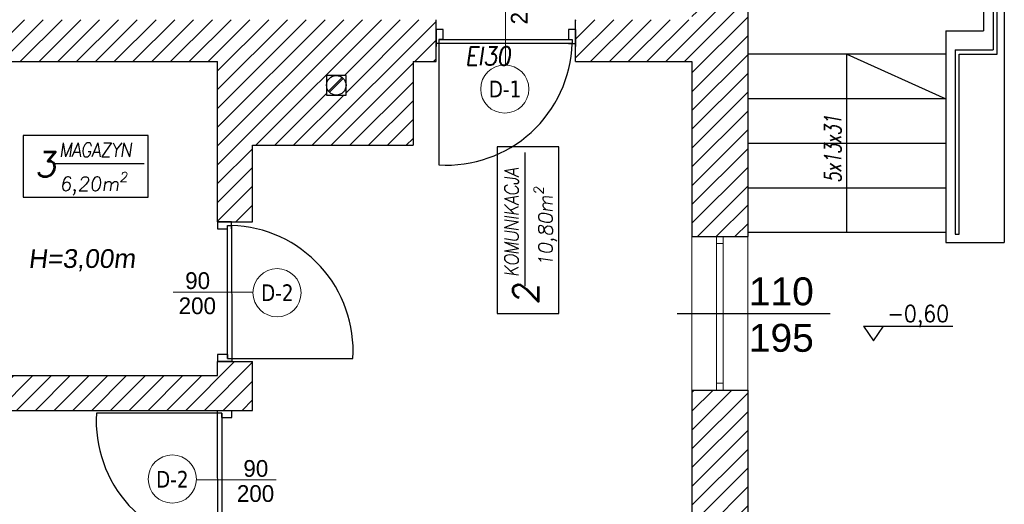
# Model space of a CAD drawing. Header units: millimetres. Extents: x -486876 to 553054, y -140324 to 834178.
# Tile 41 of 155: x -141899 to -134838, y 66696 to 70170. Entities that reach past the tile are written whole.
import ezdxf
from ezdxf.enums import TextEntityAlignment as Align

# ---------------------------------------------------------------- set-up
doc = ezdxf.new("R2010")
doc.units = ezdxf.units.MM
doc.linetypes.add('DASH2', pattern=[0.75, 0.5, -0.25])
for name, color, linetype, lineweight in [('_XREF', 252, 'DASH2', 13), ('XREF$0$0-ARKUSZ-OPIS', 8, 'Continuous', 18), ('XREF$0$okna', 8, 'Continuous', 20), ('XREF$0$ściana nośna', 8, 'Continuous', 30)]:
    doc.layers.add(name, color=color, linetype=linetype, lineweight=lineweight)
for name, color, linetype in [('XREF$0$A-BUD-OP', 8, 'Continuous'), ('XREF$0$ArchiCAD', 8, 'Continuous'), ('XREF$0$DRZWI', 8, 'Continuous'), ('XREF$0$nowe ściany', 8, 'Continuous'), ('XREF$0$OPIS', 8, 'Continuous'), ('XREF$0$OPISY', 8, 'Continuous'), ('XREF$0$Ppoż', 20, 'Continuous'), ('XREF$0$WIDOK', 8, 'Continuous'), ('XREF$0$WYMIARY', 9, 'Continuous'), ('XREF$0$WYPEŁNIENIA', 8, 'Continuous'), ('XREF$0$ŚCIANY', 8, 'Continuous')]:
    doc.layers.add(name, color=color, linetype=linetype)
doc.styles.add('XREF$0$APLUS', font='arial.ttf', dxfattribs={"width": 0.6})
doc.styles.add('XREF$0$GENERATED_STYLE_1', font='txt')
doc.styles.add('XREF$0$KOTA', font='SIMPLEX', dxfattribs={"width": 0.9, "height": 25})
doc.styles.add('XREF$0$Simplex 0.7 Italic', font='simplex.shx', dxfattribs={"width": 0.7, "oblique": 10})
doc.styles.add('XREF$0$Standard', font='arial.ttf')
doc.styles.add('XREF$0$Verdana 0.8', font='verdana.ttf', dxfattribs={"width": 0.8})

# ---------------------------------------------------------------- blocks, each defined once
blk = doc.blocks.new('XREF$0$KOTA_R3')
at = {"layer": 'XREF$0$A-BUD-OP'}
blk.add_line((-279.4, -2136.8), (-172.7, -2136.8), dxfattribs=at)
blk.add_lwpolyline([(-279.4, -2136.8), (-267.5, -2154.3), (-255.5, -2136.8)], dxfattribs=at)
at = {"layer": 'XREF$0$A-BUD-OP', "style": 'XREF$0$KOTA', "width": 0.9}
for p, height in [((-251.3, -2131.6), 20), ((-251.3, -2153.3), 14)]:
    blk.add_attdef('KOTA', p, '', height=height, dxfattribs=at)
blk = doc.blocks.new('XREF')
at = {"layer": 'XREF$0$WYPEŁNIENIA'}
h = blk.add_hatch(dxfattribs=at)
h.set_pattern_fill('ANSI31', color=256, scale=3)
h.set_pattern_definition([(45, (-52999.899, 13162.694), (-6.7351921, 6.7351921), [])])
h.paths.add_polyline_path([(5376.11, 10651.78), (5336.75, 10651.78), (5336.75, 10611.78), (5376.11, 10611.78)])
h.paths.add_polyline_path([(5806.69, 10651.78), (5486.11, 10651.78), (5486.11, 10611.78), (5541.69, 10611.78), (5541.69, 10491.78), (5566.69, 10491.78), (5566.69, 10611.78), (5766.69, 10611.78), (5766.69, 10481.78), (5766.69, 10471.78), (5766.69, 10346.78), (5739.69, 10346.78), (5739.69, 10336.78), (5766.69, 10336.78), (5766.69, 10322.47), (5806.69, 10322.47)])
h.paths.add_polyline_path([(5566.69, 10391.78), (5556.69, 10391.78), (5541.69, 10391.78), (5541.69, 10295.78), (5566.69, 10295.78), (5566.69, 10336.78), (5739.69, 10336.78), (5739.69, 10346.78), (5566.69, 10346.78)])
h.paths.add_polyline_path([(5566.69, 10295.78), (5541.69, 10295.78), (5541.69, 10195.78), (5566.69, 10195.78)])
h.paths.add_polyline_path([(5558.62, 10157.37), (5572.62, 10157.37), (5572.62, 10143.37), (5558.62, 10143.37)], flags=16)
edge = h.paths.add_edge_path(flags=16)
edge.add_arc((5565.62, 10150.37), 7, 0, 360)
h.paths.add_polyline_path([(5806.69, 10212.47), (5766.69, 10212.47), (5766.69, 10121.78), (5688.72, 10121.78), (5688.72, 10096.78), (5766.69, 10096.78), (5766.69, 10027.67), (5806.69, 10027.67), (5806.69, 10029.35)])
h.paths.add_polyline_path([(5806.69, 9917.67), (5766.69, 9917.67), (5766.69, 9911.78), (5683.24, 9911.78), (5683.24, 9881.78), (5766.69, 9881.78), (5766.69, 9779.12), (5806.69, 9779.12)])
h.paths.add_polyline_path([(5157.25, 9881.78), (5142.25, 9881.78), (5141.56, 9712.78), (5141.56, 9656.78), (5141.56, 9631.78), (5156.56, 9631.78), (5156.56, 9712.78)])
h.paths.add_polyline_path([(5256.56, 9656.78), (5156.56, 9656.78), (5156.56, 9631.78), (5256.56, 9631.78)])
h.paths.add_polyline_path([(5451.56, 9666.86), (5426.56, 9666.86), (5426.56, 9656.78), (5256.56, 9656.78), (5256.56, 9631.78), (5426.56, 9631.78), (5451.56, 9631.78)])
h.paths.add_polyline_path([(5806.69, 9779.12), (5766.69, 9779.12), (5766.69, 9756.28), (5806.69, 9756.28)])
h.paths.add_polyline_path([(5806.69, 9563.42), (5766.69, 9563.42), (5766.69, 9361.43), (5605.18, 9361.43), (5605.18, 9321.43), (5766.69, 9321.43), (5766.69, 9268.64), (5806.69, 9268.64)])
h.paths.add_polyline_path([(5806.69, 9646.28), (5766.69, 9646.28), (5766.69, 9563.42), (5806.69, 9563.42)])
h.paths.add_polyline_path([(5495.18, 9361.43), (5463.86, 9361.43), (5451.56, 9361.43), (5451.56, 9481.78), (5426.56, 9481.78), (5426.56, 9361.43), (5366.74, 9361.43), (5366.74, 9321.43), (5495.18, 9321.43)])
h.paths.add_polyline_path([(5256.74, 9361.43), (4971.58, 9361.43), (4971.58, 9321.43), (5256.74, 9321.43)])
h.paths.add_polyline_path([(4861.58, 9361.43), (4816.56, 9361.43), (4816.56, 9450.58), (4776.56, 9450.58), (4776.56, 9361.43), (4714.92, 9361.43), (4714.92, 9321.43), (4861.58, 9321.43)])
h.paths.add_polyline_path([(4604.92, 9361.43), (4411.55, 9361.43), (4411.55, 9321.43), (4604.92, 9321.43)])
h.paths.add_polyline_path([(4411.55, 9361.43), (4406.56, 9361.43), (4406.56, 9411.43), (4366.56, 9411.43), (4366.56, 9361.43), (4171.56, 9361.43), (4171.56, 9321.43), (4411.55, 9321.43)])
h.paths.add_polyline_path([(4816.56, 9631.78), (5021.56, 9631.78), (5021.56, 9656.78), (4816.56, 9656.78), (4816.56, 9766.19), (4776.56, 9766.19), (4776.56, 9563.42), (4816.56, 9563.42)])
h.paths.add_polyline_path([(4816.56, 9563.42), (4776.56, 9563.42), (4776.56, 9510.58), (4816.56, 9510.58)])
h.paths.add_polyline_path([(5806.69, 9158.64), (5766.69, 9158.64), (5766.69, 9112.7), (5806.69, 9112.7)])
h.paths.add_polyline_path([(4783.69, 9911.78), (4771.69, 9911.78)])
h.paths.add_polyline_path([(4886.69, 10121.78), (4796.69, 10121.78), (4796.69, 10096.78), (4886.69, 10096.78)])
h.paths.add_polyline_path([(5434.52, 10096.78), (5434.52, 10121.78), (5409.69, 10121.78), (5409.81, 10096.78)])
h.paths.add_polyline_path([(5535.02, 10121.78), (5535.02, 10108.85), (5535.02, 10108.85), (5535.02, 10096.78), (5588.72, 10096.78), (5588.72, 10121.78), (5575.42, 10121.78), (5575.42, 10162.36), (5566.69, 10162.36), (5566.69, 10195.78), (5541.69, 10195.78), (5541.69, 10121.78)])
h = blk.add_hatch(dxfattribs=at)
h.set_pattern_fill('ANSI31', color=256, scale=3)
h.set_pattern_definition([(45, (428.967, 8619.944), (-6.735192, 6.735192), [])])
h.paths.add_polyline_path([(5131.69, 10611.78), (5226.75, 10611.78), (5226.75, 10651.78), (5034.68, 10651.78), (5034.68, 10611.78), (5106.69, 10611.78), (5106.69, 10492.03), (5131.69, 10480.17)])
h.paths.add_polyline_path([(5131.69, 10480.17), (5106.69, 10492.03), (5106.69, 10431.78), (4986.69, 10431.78), (4986.69, 10329.91), (4986.69, 10317.78), (4996.69, 10317.78), (4996.69, 10329.91), (4996.69, 10421.78), (5106.69, 10421.78), (5106.69, 10121.78), (4996.69, 10121.78), (4996.69, 10217.78), (4986.69, 10217.78), (4986.69, 10096.78), (5106.69, 10096.78), (5106.69, 10080.78), (5131.69, 10080.78), (5131.69, 10096.78), (5309.81, 10096.78), (5309.81, 10121.78), (5167.64, 10121.78), (5167.64, 10167.09), (5131.69, 10167.09)])
h.paths.add_polyline_path([(5138.63, 10159.36), (5152.63, 10159.36), (5152.63, 10145.36), (5138.63, 10145.36)], flags=16)
h.paths.add_polyline_path([(5138.63, 10138.66), (5152.63, 10138.66), (5152.63, 10124.66), (5138.63, 10124.66)], flags=16)
h.paths.add_polyline_path([(5342.2, 9911.78), (5131.69, 9911.78), (5131.69, 9927.78), (5106.69, 9927.78), (5106.69, 9911.78), (4754.5, 9911.78), (4743.77, 9881.78), (4776.56, 9881.78), (4776.56, 9866.19), (4786.56, 9866.19), (4816.56, 9866.19), (4816.56, 9881.78), (5141.56, 9881.78), (5156.56, 9881.78), (5336.01, 9881.78)])
h.paths.add_polyline_path([(5139.23, 9902.34), (5153.23, 9902.34), (5153.23, 9888.34), (5139.23, 9888.34)], flags=16)
h.paths.add_polyline_path([(5583.24, 9911.78), (5342.2, 9911.78), (5336.01, 9881.78), (5426.56, 9881.78), (5426.56, 9766.86), (5451.56, 9766.86), (5451.56, 9821.78), (5566.69, 9821.78), (5566.69, 9881.78), (5583.24, 9881.78)])
h.paths.add_polyline_path([(5504.63, 9871.77), (5518.63, 9871.77), (5518.63, 9857.77), (5504.63, 9857.77)], flags=16)
h.paths.add_polyline_path([(5518.63, 9864.77, -1), (5504.63, 9864.77, -1)], flags=16)
at = {"layer": 'XREF$0$DRZWI'}
for p, q in [((5985.65, 9887.14), (5985.65, 10170.26)), ((5982.65, 10167.26), (5982.65, 9890.14)), ((5955.37, 9890.14), (5955.37, 9757.97)), ((5955.37, 9890.14), (5982.65, 9890.14)), ((5958.37, 9757.97), (5958.37, 9887.14)), ((5958.37, 9887.14), (5982.65, 9887.14)), ((5982.65, 9887.14), (5985.65, 9887.14)), ((5955.37, 9757.97), (5958.37, 9757.97))]:
    blk.add_line(p, q, dxfattribs=at)
at = {"layer": 'XREF$0$DRZWI', "ltscale": 1.2}
for p, q in [((5583.24, 9894.6), (5583.24, 9904.68)), ((5436.64, 9666.86), (5426.56, 9666.86))]:
    blk.add_line(p, q, dxfattribs=at)
at = {"layer": 'XREF$0$DRZWI'}
for points in [[(5588.24, 9897.68), (5588.24, 9904.68), (5583.24, 9904.68)], [(5678.24, 9904.68), (5678.24, 9897.76)], [(5678.24, 9894.68), (5683.24, 9894.68), (5683.24, 9904.68), (5678.24, 9904.68)], [(5585.24, 9897.68), (5680.74, 9897.68), (5680.74, 9894.68), (5680.74, 9894.68), (5583.24, 9894.6)], [(5588.24, 9897.68), (5585.24, 9897.68), (5585.24, 9807.68), (5585.24, 9807.68)], [(5436.56, 9761.86), (5436.56, 9766.86), (5426.56, 9766.86), (5426.56, 9761.86)], [(5426.56, 9761.86), (5433.47, 9761.86)], [(5433.56, 9668.86), (5433.56, 9764.36), (5436.56, 9764.36), (5436.56, 9764.36), (5436.64, 9666.86)], [(5433.56, 9671.86), (5426.56, 9671.86), (5426.56, 9666.86)], [(5433.56, 9671.86), (5433.56, 9668.86), (5523.56, 9668.86), (5523.56, 9668.86)], [(5429.64, 9629.78), (5429.64, 9534.28), (5426.64, 9534.28), (5426.64, 9534.28), (5426.56, 9631.78)], [(5429.64, 9626.78), (5436.64, 9626.78), (5436.64, 9631.78)], [(5429.64, 9626.78), (5429.64, 9629.78), (5339.64, 9629.78), (5339.64, 9629.78)]]:
    blk.add_lwpolyline(points, dxfattribs=at)
for centre, start, end in [((5590.68, 9897.63), 266.53875, 358.12796), ((5433.61, 9674.3), 356.53875, 88.12796), ((5429.58, 9624.34), 176.53875, 268.12796)]:
    blk.add_arc(centre, 90.11, start, end, dxfattribs=at)
at = {"layer": 'XREF$0$nowe ściany'}
for p, q in [((5583.24, 9881.78), (5583.24, 9911.78)), ((5683.24, 9881.78), (5683.24, 9911.78)), ((5583.24, 9904.68), (5583.24, 9892.68)), ((5683.24, 9904.68), (5683.24, 9892.68)), ((5426.56, 9666.86), (5451.56, 9666.86)), ((5426.56, 9631.78), (5451.56, 9631.78))]:
    blk.add_line(p, q, dxfattribs=at)
at = {"layer": 'XREF$0$okna'}
for p, q in [((5766.69, 9646.28), (5766.69, 9756.28)), ((5784.19, 9651.28), (5784.19, 9751.28)), ((5789.19, 9651.28), (5789.19, 9753.78)), ((5806.69, 9646.28), (5806.69, 9756.28))]:
    blk.add_line(p, q, dxfattribs=at)
for points in [[(5632.99, 9936.53), (5632.99, 9879.41)], [(5394.71, 9716.61), (5451.83, 9716.61)], [(5468.49, 9582.03), (5411.37, 9582.03)]]:
    blk.add_lwpolyline(points, dxfattribs=at)
for points in [[(5789.19, 9751.28), (5784.19, 9751.28), (5784.19, 9756.28), (5789.19, 9756.28)], [(5789.19, 9646.28), (5784.19, 9646.28), (5784.19, 9651.28), (5789.19, 9651.28)]]:
    blk.add_lwpolyline(points, close=True, dxfattribs=at)
for centre in [(5632.47, 9862.08), (5469.16, 9716.09), (5394.03, 9582.55)]:
    blk.add_circle(centre, 17.28, dxfattribs=at)
at = {"layer": 'XREF$0$OPIS'}
for p, q in [((5646.97, 9720.88), (5646.97, 9816.71)), ((5309.46, 9808.8), (5373.87, 9808.8)), ((5755.98, 9701.28), (5865.87, 9701.28))]:
    blk.add_line(p, q, dxfattribs=at)
for points in [[(5376.68, 9828.72), (5287.11, 9828.72), (5287.11, 9784.56), (5376.68, 9784.56)], [(5627.05, 9820.6), (5627.05, 9701.28), (5671.21, 9701.28), (5671.21, 9820.6)]]:
    blk.add_lwpolyline(points, close=True, dxfattribs=at)
at = {"layer": 'XREF$0$WIDOK'}
for p, q in [((5990.69, 10175.28), (5990.69, 9752.15)), ((5975.69, 10160.28), (5975.69, 9903.88)), ((5948.69, 9903.88), (5948.69, 9752.15)), ((5948.69, 9903.88), (5975.69, 9903.88)), ((5948.69, 9887.14), (5806.69, 9887.14)), ((5948.69, 9855.14), (5806.69, 9855.14)), ((5948.69, 9823.14), (5806.69, 9823.14)), ((5948.69, 9791.14), (5806.69, 9791.14)), ((5948.69, 9759.14), (5806.69, 9759.14)), ((5948.69, 9752.15), (5990.69, 9752.15))]:
    blk.add_line(p, q, dxfattribs=at)
at = {"layer": 'XREF$0$WYMIARY'}
for p, q in [((5877.69, 9759.14), (5877.69, 9887.14)), ((5877.69, 9887.14), (5948.69, 9855.14))]:
    blk.add_line(p, q, dxfattribs=at)
at = {"layer": 'XREF$0$ściana nośna'}
for p, q in [((5806.69, 9917.67), (5806.69, 9756.28)), ((5156.56, 9881.78), (5426.56, 9881.78)), ((5426.56, 9766.86), (5426.56, 9881.78)), ((5566.69, 9881.78), (5583.24, 9881.78)), ((5566.69, 9881.78), (5566.69, 9821.78)), ((5683.24, 9881.78), (5766.69, 9881.78)), ((5766.69, 9881.78), (5766.69, 9756.28)), ((5451.56, 9821.78), (5566.69, 9821.78)), ((5451.56, 9766.86), (5451.56, 9821.78)), ((5426.56, 9766.86), (5451.56, 9766.86)), ((5766.69, 9756.28), (5806.69, 9756.28)), ((5426.56, 9656.78), (5426.56, 9666.86)), ((5451.56, 9631.78), (5451.56, 9666.86)), ((5256.56, 9656.78), (5426.56, 9656.78)), ((5766.69, 9646.28), (5766.69, 9361.43)), ((5766.69, 9646.28), (5806.69, 9646.28)), ((5806.69, 9646.28), (5806.69, 9268.64)), ((5256.56, 9631.78), (5426.56, 9631.78))]:
    blk.add_line(p, q, dxfattribs=at)
at = {"layer": 'XREF$0$ŚCIANY', "lineweight": 25, "ltscale": 1.2}
for p, q in [((5683.24, 9894.68), (5683.24, 9904.68)), ((5683.24, 9894.68), (5683.24, 9904.68)), ((5436.56, 9766.86), (5426.56, 9766.86)), ((5436.56, 9766.86), (5426.56, 9766.86))]:
    blk.add_line(p, q, dxfattribs=at)
at = {"layer": 'XREF$0$ŚCIANY'}
blk.add_line((5506.68, 9859.82), (5516.58, 9869.72), dxfattribs=at)
blk.add_lwpolyline([(5518.63, 9857.77), (5518.63, 9871.77), (5504.63, 9871.77), (5504.63, 9857.77)], close=True, dxfattribs=at)
blk.add_circle((5511.63, 9864.77), 7, dxfattribs=at)
at = {"layer": 'XREF$0$OPISY'}
ref = blk.add_blockref('XREF$0$KOTA_R3', (6057.46, 10974.1), dxfattribs=dict(at, xscale=0.6000000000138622, yscale=0.6000000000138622, zscale=0.6000000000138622))
ref.add_attrib('KOTA', '-0,60', (5906.68, 9695.12), dxfattribs={"layer": 'XREF$0$A-BUD-OP', "height": 12, "rotation": 0.00032, "style": 'XREF$0$KOTA', "width": 0.9})
at = {"style": 'XREF$0$APLUS'}
blk.add_attdef('70', text='', height=12.94, rotation=90, dxfattribs=at).set_placement((5846.74, 4087.03), align=Align.BOTTOM_CENTER)
blk.add_attdef('165', text='', height=12.94, rotation=90, dxfattribs=at).set_placement((5850.28, 4086.91), align=Align.TOP_CENTER)
at = {"layer": 'XREF$0$0-ARKUSZ-OPIS', "style": 'XREF$0$Simplex 0.7 Italic', "oblique": 10, "width": 0.7}
blk.add_text('5x13x31', height=12, rotation=90, dxfattribs=at).set_placement((5873.73, 9794.96))
at = {"layer": 'XREF$0$ArchiCAD', "style": 'XREF$0$GENERATED_STYLE_1'}
for s, rotation, p in [('200', 90, (5652.46, 9908.38)), ('90', 0, (5403.28, 9715.15)), ('200', 0, (5398.59, 9697.14)), ('90', 0, (5445.02, 9580.56)), ('200', 0, (5440.34, 9562.55))]:
    blk.add_text(s, height=12, rotation=rotation, dxfattribs=at).set_placement(p, align=Align.BOTTOM_LEFT)
at = {"layer": 'XREF$0$DRZWI', "style": 'XREF$0$APLUS'}
for tag, height, p in [('90', 10.59, (3968.05, 17970.78)), ('90', 10.59, (4273.69, 17907.63)), ('90', 10.59, (4647.11, 17907.63)), ('90', 10.59, (4995.74, 17907.63)), ('90', 10.59, (5345.01, 17907.63)), ('90', 8.24, (3625.86, 17450.53)), ('90', 8.24, (4282.58, 17436.64)), ('90', 8.24, (4577.82, 17436.64)), ('90', 8.24, (5003.12, 17436.64)), ('90', 8.24, (5300.95, 17436.64)), ('90', 8.24, (5625.63, 17350.96)), ('110', 12.94, (3772.73, 10725.01)), ('100', 12.94, (3763.85, 10003.38)), ('90', 10.59, (3383.41, 9921.97)), ('83', 10.59, (4118.73, 4184.03))]:
    blk.add_attdef(tag, text='', height=height, dxfattribs=at).set_placement(p, align=Align.BOTTOM_CENTER)
for tag, height, p in [('200', 10.59, (3967.95, 17967.89)), ('200', 10.59, (4273.59, 17904.74)), ('200', 10.59, (4647.01, 17904.74)), ('200', 10.59, (4995.64, 17904.74)), ('200', 10.59, (5344.91, 17904.74)), ('200', 8.24, (3625.86, 17448.28)), ('200', 8.24, (4282.58, 17434.39)), ('200', 8.24, (4577.82, 17434.39)), ('200', 8.24, (5003.12, 17434.39)), ('200', 8.24, (5300.95, 17434.39)), ('200', 8.24, (5625.63, 17348.71)), ('210', 12.94, (3772.6, 10721.48)), ('200', 12.94, (3763.85, 9999.84)), ('200', 10.59, (3383.31, 9919.08)), ('178', 10.59, (4118.62, 4181.14))]:
    blk.add_attdef(tag, text='', height=height, dxfattribs=at).set_placement(p, align=Align.TOP_CENTER)
for tag, height, p in [('96', 10.59, (4202.03, 17787.41)), ('100', 10.59, (5719.75, 17787.41)), ('100', 12.94, (4040.53, 17776.32)), ('100', 12.94, (4599.33, 17776.96)), ('100', 12.94, (4947.96, 17776.96)), ('100', 12.94, (5297.45, 17776.96)), ('100', 12.94, (3575.63, 17557.16)), ('100', 12.94, (3932.34, 17557.16)), ('100', 12.94, (4215.59, 17557.16)), ('100', 12.94, (4630.17, 17557.16)), ('100', 12.94, (4954.89, 17557.16)), ('100', 12.94, (5353.3, 17557.16)), ('100', 12.94, (5612.36, 17557.16)), ('90', 11.76, (4712.89, 10187.26)), ('90', 11.76, (4933.75, 10129.07)), ('90', 11.76, (5359.81, 10117.21)), ('120', 13.53, (3472.06, 9987.9)), ('90', 11.76, (4206.17, 4035.84))]:
    blk.add_attdef(tag, text='', height=height, rotation=90, dxfattribs=at).set_placement(p, align=Align.BOTTOM_CENTER)
for tag, height, p in [('205', 10.59, (4204.92, 17787.31)), ('210', 10.59, (5722.65, 17787.31)), ('210', 12.94, (4044.07, 17776.19)), ('210', 12.94, (4602.86, 17776.83)), ('210', 12.94, (4951.5, 17776.83)), ('210', 12.94, (5300.98, 17776.83)), ('210', 12.94, (3579.16, 17557.04)), ('210', 12.94, (3935.88, 17557.04)), ('210', 12.94, (4219.13, 17557.04)), ('210', 12.94, (4633.7, 17557.04)), ('210', 12.94, (4958.43, 17557.04)), ('210', 12.94, (5356.84, 17557.04)), ('210', 12.94, (5615.9, 17557.04)), ('200', 11.76, (4716.1, 10187.15)), ('200', 11.76, (4936.97, 10128.95)), ('200', 11.76, (5363.02, 10117.1)), ('210', 13.53, (3475.75, 9987.9)), ('170', 11.76, (4209.38, 4035.73))]:
    blk.add_attdef(tag, text='', height=height, rotation=90, dxfattribs=at).set_placement(p, align=Align.TOP_CENTER)
at = {"layer": 'XREF$0$OPIS', "attachment_point": 1, "style": 'XREF$0$Standard'}
for s, width, gutter_width, insert, char_height in [('\\A1;{\\Fromans|c238;\\Q8;\\W0.9;\\T0.95;MAGAZYN}', 79.0239, 1, (5312.76, 9823.43), 10), ('\\A1;{\\Fromans|c238;\\Q8;3}', 79.0239, 1, (5295.49, 9817.18), 18), ('\\A1;{\\Fromans|c238;\\Q8;6,20m\\H0.7x;\\S2^ ;}', 79.0239, 1, (5313.17, 9802.49), 10), ('\\pxqc;110\\P195', 34.6776, 12.5, (5813.44, 9727.1), 20)]:
    blk.add_mtext_dynamic_manual_height_columns(s, width=width, gutter_width=gutter_width, heights=[0], dxfattribs=dict(at, insert=insert, char_height=char_height))
at = {"layer": 'XREF$0$OPIS', "attachment_point": 1, "rotation": 90, "style": 'XREF$0$Standard'}
for s, insert, char_height in [('\\A1;{\\Fromans|c238;\\Q8;\\W0.9;\\T0.95;KOMUNIKACJA}', (5632.34, 9727.36), 10), ('\\A1;{\\Fromans|c238;\\Q8;10,80m\\H0.7x;\\S2^ ;}', (5653.28, 9734.78), 10), ('\\A1;{\\Fromans|c238;\\Q8;2}', (5638.59, 9707.51), 18)]:
    blk.add_mtext_dynamic_manual_height_columns(s, width=79.0239, gutter_width=1, heights=[0], dxfattribs=dict(at, insert=insert, char_height=char_height))
at = {"layer": 'XREF$0$OPIS', "ltscale": 1.2, "insert": (5290.72, 9747.31), "char_height": 13.44, "width": 367.7213, "attachment_point": 1, "style": 'XREF$0$Standard'}
blk.add_mtext('{\\Q7;H=3,00m}', dxfattribs=at)
at = {"layer": 'XREF$0$OPISY', "style": 'XREF$0$Verdana 0.8', "width": 0.8}
for s, p in [('D-1', (5632.64, 9862.08)), ('D-2', (5469.33, 9716.09)), ('D-2', (5394.03, 9582.38))]:
    blk.add_text(s, height=12, rotation=360, dxfattribs=at).set_placement(p, align=Align.MIDDLE_CENTER)
at = {"layer": 'XREF$0$Ppoż', "insert": (5603.89, 9892.35), "char_height": 13.2, "attachment_point": 1, "style": 'XREF$0$Standard'}
blk.add_mtext_dynamic_manual_height_columns('\\A1;{\\Fromans|c238;\\Q8;\\W0.9;\\T0.95;EI30}', width=246.3904, gutter_width=1, heights=[0], dxfattribs=at)

msp = doc.modelspace()

# ---------------------------------------------------------------- block references
at = {"layer": '_XREF', "xscale": 10, "yscale": 10, "zscale": 10}
msp.add_blockref('XREF', (-194744.7507, -28948.20066), dxfattribs=at)

doc.saveas('drawing.dxf')
